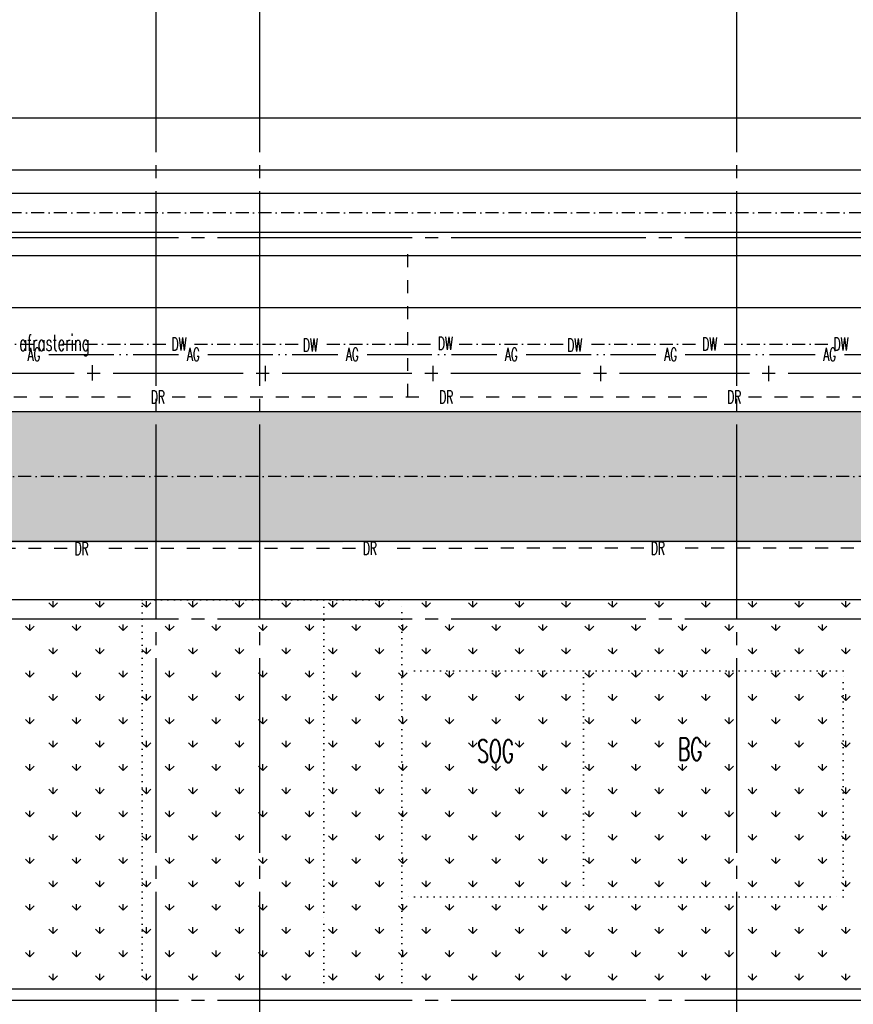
# Model space of a CAD drawing. Extents: x 0 to 295580, y 0 to 170026.
# Tile 26 of 30: x 202263 to 234370, y 98749 to 136690. Entities that reach past the tile are written whole.
import ezdxf
from ezdxf.enums import TextEntityAlignment as Align

# ---------------------------------------------------------------- set-up
doc = ezdxf.new("R2010")
doc.units = 0
doc.header["$LTSCALE"] = 250
for name, pattern in [('CENTRE_S', [3.5, 2, -0.75, 0, -0.75]), ('DCENTRE_L', [13, 10, -1, 0, -1, 0, -1]), ('DOT_M', [1, 0, -1]), ('STR4', [26, 20, -2, 2, -2]), ('STRAMIEN_X', [36, 30, -2, 2, -2]), ('STRIPE_M', [4, 2, -2])]:
    doc.linetypes.add(name, pattern=pattern)
doc.layers.get('0').update_dxf_attribs({"linetype": 'CONTINUOUS'})
for name, color, linetype in [('B0', 51, 'CONTINUOUS'), ('B1', 52, 'CONTINUOUS'), ('B2', 30, 'CONTINUOUS'), ('B3', 110, 'CONTINUOUS'), ('B3-AFRAST', 110, 'STR4'), ('BCL1', 71, 'CENTRE_S'), ('BDL2', 241, 'DOT_M'), ('BPP-33', 33, 'CONTINUOUS'), ('BTXT2', 123, 'CONTINUOUS'), ('BTXT3', 150, 'CONTINUOUS'), ('HULP-AG', 50, 'DCENTRE_L'), ('HULP-DR', 254, 'STRIPE_M'), ('HULP-DW', 130, 'CENTRE_S'), ('MEETLIJNEN', 20, 'STRAMIEN_X')]:
    doc.layers.add(name, color=color, linetype=linetype)
doc.styles.add('SIMPLEX06', font='SIMPLEX.shx', dxfattribs={"width": 0.6, "height": 625})

# ---------------------------------------------------------------- blocks, each defined once
blk = doc.blocks.new('*X33')
at = {"color": 0}
for p, q in [((207444, 114049), (207276, 114218)), ((207444, 114049), (207444, 114287)), ((207444, 114049), (207612, 114218)), ((209240, 114049), (209072, 114218)), ((209240, 114049), (209240, 114287)), ((209240, 114049), (209408, 114218)), ((211036, 114049), (210868, 114218)), ((211036, 114049), (211036, 114287)), ((211036, 114049), (211204, 114218)), ((212832, 114049), (212664, 114218)), ((212832, 114049), (212832, 114287)), ((212832, 114049), (213000, 114218)), ((214628, 114049), (214460, 114218)), ((214628, 114049), (214628, 114287)), ((214628, 114049), (214797, 114218)), ((216424, 114049), (216256, 114218)), ((216424, 114049), (216424, 114287)), ((216424, 114049), (216593, 114218)), ((218220, 114049), (218052, 114218)), ((218220, 114049), (218220, 114287)), ((218220, 114049), (218389, 114218)), ((220016, 114049), (219848, 114218)), ((220016, 114049), (220016, 114287)), ((220016, 114049), (220185, 114218)), ((221812, 114049), (221644, 114218)), ((221812, 114049), (221812, 114287)), ((221812, 114049), (221981, 114218)), ((223608, 114049), (223440, 114218)), ((223608, 114049), (223608, 114287)), ((223608, 114049), (223777, 114218)), ((225404, 114049), (225236, 114218)), ((225404, 114049), (225404, 114287)), ((225404, 114049), (225573, 114218)), ((227200, 114049), (227032, 114218)), ((227200, 114049), (227200, 114287)), ((227200, 114049), (227369, 114218)), ((228997, 114049), (228828, 114218)), ((228996, 114049), (228996, 114287)), ((228997, 114049), (229165, 114218)), ((230793, 114049), (230624, 114218)), ((230792, 114049), (230792, 114287)), ((230793, 114049), (230961, 114218)), ((232589, 114049), (232420, 114218)), ((232588, 114049), (232588, 114287)), ((232589, 114049), (232757, 114218)), ((234385, 114049), (234216, 114218)), ((234385, 114049), (234385, 114287)), ((234385, 114049), (234553, 114218)), ((236181, 114049), (236012, 114218)), ((236181, 114049), (236181, 114287)), ((236181, 114049), (236349, 114218)), ((237977, 114049), (237808, 114218)), ((237977, 114049), (237977, 114287)), ((237977, 114049), (238145, 114218)), ((206546, 113151), (206378, 113320)), ((206546, 113151), (206546, 113389)), ((206546, 113151), (206714, 113320)), ((208342, 113151), (208174, 113320)), ((208342, 113151), (208342, 113389)), ((208342, 113151), (208510, 113320)), ((210138, 113151), (209970, 113320)), ((210138, 113151), (210138, 113389)), ((210138, 113151), (210306, 113320)), ((211934, 113151), (211766, 113320)), ((211934, 113151), (211934, 113389)), ((211934, 113151), (212102, 113320)), ((213730, 113151), (213562, 113320)), ((213730, 113151), (213730, 113389)), ((213730, 113151), (213898, 113320)), ((215526, 113151), (215358, 113320)), ((215526, 113151), (215526, 113389)), ((215526, 113151), (215695, 113320)), ((217322, 113151), (217154, 113320)), ((217322, 113151), (217322, 113389)), ((217322, 113151), (217491, 113320)), ((219118, 113151), (218950, 113320)), ((219118, 113151), (219118, 113389)), ((219118, 113151), (219287, 113320)), ((220914, 113151), (220746, 113320)), ((220914, 113151), (220914, 113389)), ((220914, 113151), (221083, 113320)), ((222710, 113151), (222542, 113320)), ((222710, 113151), (222710, 113389)), ((222710, 113151), (222879, 113320)), ((224506, 113151), (224338, 113320)), ((224506, 113151), (224506, 113389)), ((224506, 113151), (224675, 113320)), ((226302, 113151), (226134, 113320)), ((226302, 113151), (226302, 113389)), ((226302, 113151), (226471, 113320)), ((228099, 113151), (227930, 113320)), ((228098, 113151), (228098, 113389)), ((228099, 113151), (228267, 113320)), ((229895, 113151), (229726, 113320)), ((229894, 113151), (229894, 113389)), ((229895, 113151), (230063, 113320)), ((231691, 113151), (231522, 113320)), ((231690, 113151), (231690, 113389)), ((231691, 113151), (231859, 113320)), ((233487, 113151), (233318, 113320)), ((233486, 113151), (233486, 113389)), ((233487, 113151), (233655, 113320)), ((235283, 113151), (235114, 113320)), ((235283, 113151), (235283, 113389)), ((235283, 113151), (235451, 113320)), ((237079, 113151), (236910, 113320)), ((237079, 113151), (237079, 113389)), ((237079, 113151), (237247, 113320)), ((207444, 112253), (207276, 112422)), ((207444, 112253), (207444, 112491)), ((207444, 112253), (207612, 112422)), ((209240, 112253), (209072, 112422)), ((209240, 112253), (209240, 112491)), ((209240, 112253), (209408, 112422)), ((211036, 112253), (210868, 112422)), ((211036, 112253), (211036, 112491)), ((211036, 112253), (211204, 112422)), ((212832, 112253), (212664, 112422)), ((212832, 112253), (212832, 112491)), ((212832, 112253), (213000, 112422)), ((214628, 112253), (214460, 112422)), ((214628, 112253), (214628, 112491)), ((214628, 112253), (214797, 112422)), ((216424, 112253), (216256, 112422)), ((216424, 112253), (216424, 112491)), ((216424, 112253), (216593, 112422)), ((218220, 112253), (218052, 112422)), ((218220, 112253), (218220, 112491)), ((218220, 112253), (218389, 112422)), ((220016, 112253), (219848, 112422)), ((220016, 112253), (220016, 112491)), ((220016, 112253), (220185, 112422)), ((221812, 112253), (221644, 112422)), ((221812, 112253), (221812, 112491)), ((221812, 112253), (221981, 112422)), ((223608, 112253), (223440, 112422)), ((223608, 112253), (223608, 112491)), ((223608, 112253), (223777, 112422)), ((225404, 112253), (225236, 112422)), ((225404, 112253), (225404, 112491)), ((225404, 112253), (225573, 112422)), ((227200, 112253), (227032, 112422)), ((227200, 112253), (227200, 112491)), ((227200, 112253), (227369, 112422)), ((228997, 112253), (228828, 112422)), ((228996, 112253), (228996, 112491)), ((228997, 112253), (229165, 112422)), ((230793, 112253), (230624, 112422)), ((230792, 112253), (230792, 112491)), ((230793, 112253), (230961, 112422)), ((232589, 112253), (232420, 112422)), ((232588, 112253), (232588, 112491)), ((232589, 112253), (232757, 112422)), ((234385, 112253), (234216, 112422)), ((234385, 112253), (234385, 112491)), ((234385, 112253), (234553, 112422)), ((236181, 112253), (236012, 112422)), ((236181, 112253), (236181, 112491)), ((236181, 112253), (236349, 112422)), ((237977, 112253), (237808, 112422)), ((237977, 112253), (237977, 112491)), ((237977, 112253), (238145, 112422)), ((206546, 111355), (206546, 111593)), ((208342, 111355), (208342, 111593)), ((210138, 111355), (210138, 111593)), ((211934, 111355), (211934, 111593)), ((213730, 111355), (213730, 111593)), ((215526, 111355), (215526, 111593)), ((217322, 111355), (217322, 111593)), ((219118, 111355), (219118, 111593)), ((220914, 111355), (220914, 111593)), ((222710, 111355), (222710, 111593)), ((224506, 111355), (224506, 111593)), ((226302, 111355), (226302, 111593)), ((228098, 111355), (228098, 111593)), ((229894, 111355), (229894, 111593)), ((231690, 111355), (231690, 111593)), ((233486, 111355), (233486, 111593)), ((235283, 111355), (235283, 111593)), ((237079, 111355), (237079, 111593)), ((206546, 111355), (206378, 111524)), ((206546, 111355), (206714, 111524)), ((208342, 111355), (208174, 111524)), ((208342, 111355), (208510, 111524)), ((210138, 111355), (209970, 111524)), ((210138, 111355), (210306, 111524)), ((211934, 111355), (211766, 111524)), ((211934, 111355), (212102, 111524)), ((213730, 111355), (213562, 111524)), ((213730, 111355), (213898, 111524)), ((215526, 111355), (215358, 111524)), ((215526, 111355), (215695, 111524)), ((217322, 111355), (217154, 111524)), ((217322, 111355), (217491, 111524)), ((219118, 111355), (218950, 111524)), ((219118, 111355), (219287, 111524)), ((220914, 111355), (220746, 111524)), ((220914, 111355), (221083, 111524)), ((222710, 111355), (222542, 111524)), ((222710, 111355), (222879, 111524)), ((224506, 111355), (224338, 111524)), ((224506, 111355), (224675, 111524)), ((226302, 111355), (226134, 111524)), ((226302, 111355), (226471, 111524)), ((228099, 111355), (227930, 111524)), ((228099, 111355), (228267, 111524)), ((229895, 111355), (229726, 111524)), ((229895, 111355), (230063, 111524)), ((231691, 111355), (231522, 111524)), ((231691, 111355), (231859, 111524)), ((233487, 111355), (233318, 111524)), ((233487, 111355), (233655, 111524)), ((235283, 111355), (235114, 111524)), ((235283, 111355), (235451, 111524)), ((237079, 111355), (236910, 111524)), ((237079, 111355), (237247, 111524)), ((207444, 110457), (207276, 110626)), ((207444, 110457), (207444, 110695)), ((207444, 110457), (207612, 110626)), ((209240, 110457), (209072, 110626)), ((209240, 110457), (209240, 110695)), ((209240, 110457), (209408, 110626)), ((211036, 110457), (210868, 110626)), ((211036, 110457), (211036, 110695)), ((211036, 110457), (211204, 110626)), ((212832, 110457), (212664, 110626)), ((212832, 110457), (212832, 110695)), ((212832, 110457), (213000, 110626)), ((214628, 110457), (214460, 110626)), ((214628, 110457), (214628, 110695)), ((214628, 110457), (214797, 110626)), ((216424, 110457), (216256, 110626)), ((216424, 110457), (216424, 110695)), ((216424, 110457), (216593, 110626)), ((218220, 110457), (218052, 110626)), ((218220, 110457), (218220, 110695)), ((218220, 110457), (218389, 110626)), ((220016, 110457), (219848, 110626)), ((220016, 110457), (220016, 110695)), ((220016, 110457), (220185, 110626)), ((221812, 110457), (221644, 110626)), ((221812, 110457), (221812, 110695)), ((221812, 110457), (221981, 110626)), ((223608, 110457), (223440, 110626)), ((223608, 110457), (223608, 110695)), ((223608, 110457), (223777, 110626)), ((225404, 110457), (225236, 110626)), ((225404, 110457), (225404, 110695)), ((225404, 110457), (225573, 110626)), ((227200, 110457), (227032, 110626)), ((227200, 110457), (227200, 110695)), ((227200, 110457), (227369, 110626)), ((228997, 110457), (228828, 110626)), ((228996, 110457), (228996, 110695)), ((228997, 110457), (229165, 110626)), ((230793, 110457), (230624, 110626)), ((230792, 110457), (230792, 110695)), ((230793, 110457), (230961, 110626)), ((232589, 110457), (232420, 110626)), ((232588, 110457), (232588, 110695)), ((232589, 110457), (232757, 110626)), ((234385, 110457), (234216, 110626)), ((234385, 110457), (234385, 110695)), ((234385, 110457), (234553, 110626)), ((236181, 110457), (236012, 110626)), ((236181, 110457), (236181, 110695)), ((236181, 110457), (236349, 110626)), ((237977, 110457), (237808, 110626)), ((237977, 110457), (237977, 110695)), ((237977, 110457), (238145, 110626)), ((206546, 109559), (206378, 109728)), ((206546, 109559), (206546, 109797)), ((206546, 109559), (206714, 109728)), ((208342, 109559), (208174, 109728)), ((208342, 109559), (208342, 109797)), ((208342, 109559), (208510, 109728)), ((210138, 109559), (209970, 109728)), ((210138, 109559), (210138, 109797)), ((210138, 109559), (210306, 109728)), ((211934, 109559), (211766, 109728)), ((211934, 109559), (211934, 109797)), ((211934, 109559), (212102, 109728)), ((213730, 109559), (213562, 109728)), ((213730, 109559), (213730, 109797)), ((213730, 109559), (213898, 109728)), ((215526, 109559), (215358, 109728)), ((215526, 109559), (215526, 109797)), ((215526, 109559), (215695, 109728)), ((217322, 109559), (217154, 109728)), ((217322, 109559), (217322, 109797)), ((217322, 109559), (217491, 109728)), ((219118, 109559), (218950, 109728)), ((219118, 109559), (219118, 109797)), ((219118, 109559), (219287, 109728)), ((220914, 109559), (220746, 109728)), ((220914, 109559), (220914, 109797)), ((220914, 109559), (221083, 109728)), ((222710, 109559), (222542, 109728)), ((222710, 109559), (222710, 109797)), ((222710, 109559), (222879, 109728)), ((224506, 109559), (224338, 109728)), ((224506, 109559), (224506, 109797)), ((224506, 109559), (224675, 109728)), ((226302, 109559), (226134, 109728)), ((226302, 109559), (226302, 109797)), ((226302, 109559), (226471, 109728)), ((228099, 109559), (227930, 109728)), ((228098, 109559), (228098, 109797)), ((228099, 109559), (228267, 109728)), ((229895, 109559), (229726, 109728)), ((229894, 109559), (229894, 109797)), ((229895, 109559), (230063, 109728)), ((231691, 109559), (231522, 109728)), ((231690, 109559), (231690, 109797)), ((231691, 109559), (231859, 109728)), ((233487, 109559), (233318, 109728)), ((233486, 109559), (233486, 109797)), ((233487, 109559), (233655, 109728)), ((235283, 109559), (235114, 109728)), ((235283, 109559), (235283, 109797)), ((235283, 109559), (235451, 109728)), ((237079, 109559), (236910, 109728)), ((237079, 109559), (237079, 109797)), ((237079, 109559), (237247, 109728)), ((207444, 108661), (207444, 108899)), ((209240, 108661), (209240, 108899)), ((211036, 108661), (211036, 108899)), ((212832, 108661), (212832, 108899)), ((214628, 108661), (214628, 108899)), ((216424, 108661), (216424, 108899)), ((218220, 108661), (218220, 108899)), ((220016, 108661), (220016, 108899)), ((221812, 108661), (221812, 108899)), ((223608, 108661), (223608, 108899)), ((225404, 108661), (225404, 108899)), ((227200, 108661), (227200, 108899)), ((228996, 108661), (228996, 108899)), ((230792, 108661), (230792, 108899)), ((232588, 108661), (232588, 108899)), ((234385, 108661), (234385, 108899)), ((236181, 108661), (236181, 108899)), ((237977, 108661), (237977, 108899)), ((207444, 108661), (207276, 108829)), ((207444, 108661), (207612, 108829)), ((209240, 108661), (209072, 108829)), ((209240, 108661), (209408, 108829)), ((211036, 108661), (210868, 108829)), ((211036, 108661), (211204, 108829)), ((212832, 108661), (212664, 108829)), ((212832, 108661), (213000, 108829)), ((214628, 108661), (214460, 108829)), ((214628, 108661), (214797, 108829)), ((216424, 108661), (216256, 108829)), ((216424, 108661), (216593, 108829)), ((218220, 108661), (218052, 108829)), ((218220, 108661), (218389, 108829)), ((220016, 108661), (219848, 108829)), ((220016, 108661), (220185, 108829)), ((221812, 108661), (221644, 108829)), ((221812, 108661), (221981, 108829)), ((223608, 108661), (223440, 108829)), ((223608, 108661), (223777, 108829)), ((225404, 108661), (225236, 108829)), ((225404, 108661), (225573, 108829)), ((227200, 108661), (227032, 108829)), ((227200, 108661), (227369, 108829)), ((228997, 108661), (228828, 108829)), ((228997, 108661), (229165, 108829)), ((230793, 108661), (230624, 108829)), ((230793, 108661), (230961, 108829)), ((232589, 108661), (232420, 108829)), ((232589, 108661), (232757, 108829)), ((234385, 108661), (234216, 108829)), ((234385, 108661), (234553, 108829)), ((236181, 108661), (236012, 108829)), ((236181, 108661), (236349, 108829)), ((237977, 108661), (237808, 108829)), ((237977, 108661), (238145, 108829)), ((206546, 107763), (206378, 107931)), ((206546, 107763), (206546, 108001)), ((206546, 107763), (206714, 107931)), ((208342, 107763), (208174, 107931)), ((208342, 107763), (208342, 108001)), ((208342, 107763), (208510, 107931)), ((210138, 107763), (209970, 107931)), ((210138, 107763), (210138, 108001)), ((210138, 107763), (210306, 107931)), ((211934, 107763), (211766, 107931)), ((211934, 107763), (211934, 108001)), ((211934, 107763), (212102, 107931)), ((213730, 107763), (213562, 107931)), ((213730, 107763), (213730, 108001)), ((213730, 107763), (213898, 107931)), ((215526, 107763), (215358, 107931)), ((215526, 107763), (215526, 108001)), ((215526, 107763), (215695, 107931)), ((217322, 107763), (217154, 107931)), ((217322, 107763), (217322, 108001)), ((217322, 107763), (217491, 107931)), ((219118, 107763), (218950, 107931)), ((219118, 107763), (219118, 108001)), ((219118, 107763), (219287, 107931)), ((220914, 107763), (220746, 107931)), ((220914, 107763), (220914, 108001)), ((220914, 107763), (221083, 107931)), ((222710, 107763), (222542, 107931)), ((222710, 107763), (222710, 108001)), ((222710, 107763), (222879, 107931)), ((224506, 107763), (224338, 107931)), ((224506, 107763), (224506, 108001)), ((224506, 107763), (224675, 107931)), ((226302, 107763), (226134, 107931)), ((226302, 107763), (226302, 108001)), ((226302, 107763), (226471, 107931)), ((228099, 107763), (227930, 107931)), ((228098, 107763), (228098, 108001)), ((228099, 107763), (228267, 107931)), ((229895, 107763), (229726, 107931)), ((229894, 107763), (229894, 108001)), ((229895, 107763), (230063, 107931)), ((231691, 107763), (231522, 107931)), ((231690, 107763), (231690, 108001)), ((231691, 107763), (231859, 107931)), ((233487, 107763), (233318, 107931)), ((233486, 107763), (233486, 108001)), ((233487, 107763), (233655, 107931)), ((235283, 107763), (235114, 107931)), ((235283, 107763), (235283, 108001)), ((235283, 107763), (235451, 107931)), ((237079, 107763), (236910, 107931)), ((237079, 107763), (237079, 108001)), ((237079, 107763), (237247, 107931)), ((207444, 106865), (207276, 107033)), ((207444, 106865), (207444, 107103)), ((207444, 106865), (207612, 107033)), ((209240, 106865), (209072, 107033)), ((209240, 106865), (209240, 107103)), ((209240, 106865), (209408, 107033)), ((211036, 106865), (210868, 107033)), ((211036, 106865), (211036, 107103)), ((211036, 106865), (211204, 107033)), ((212832, 106865), (212664, 107033)), ((212832, 106865), (212832, 107103)), ((212832, 106865), (213000, 107033)), ((214628, 106865), (214460, 107033)), ((214628, 106865), (214628, 107103)), ((214628, 106865), (214797, 107033)), ((216424, 106865), (216256, 107033)), ((216424, 106865), (216424, 107103)), ((216424, 106865), (216593, 107033)), ((218220, 106865), (218052, 107033)), ((218220, 106865), (218220, 107103)), ((218220, 106865), (218389, 107033)), ((220016, 106865), (219848, 107033)), ((220016, 106865), (220016, 107103)), ((220016, 106865), (220185, 107033)), ((221812, 106865), (221644, 107033)), ((221812, 106865), (221812, 107103)), ((221812, 106865), (221981, 107033)), ((223608, 106865), (223440, 107033)), ((223608, 106865), (223608, 107103)), ((223608, 106865), (223777, 107033)), ((225404, 106865), (225236, 107033)), ((225404, 106865), (225404, 107103)), ((225404, 106865), (225573, 107033)), ((227200, 106865), (227032, 107033)), ((227200, 106865), (227200, 107103)), ((227200, 106865), (227369, 107033)), ((228997, 106865), (228828, 107033)), ((228996, 106865), (228996, 107103)), ((228997, 106865), (229165, 107033)), ((230793, 106865), (230624, 107033)), ((230792, 106865), (230792, 107103)), ((230793, 106865), (230961, 107033)), ((232589, 106865), (232420, 107033)), ((232588, 106865), (232588, 107103)), ((232589, 106865), (232757, 107033)), ((234385, 106865), (234216, 107033)), ((234385, 106865), (234385, 107103)), ((234385, 106865), (234553, 107033)), ((236181, 106865), (236012, 107033)), ((236181, 106865), (236181, 107103)), ((236181, 106865), (236349, 107033)), ((237977, 106865), (237808, 107033)), ((237977, 106865), (237977, 107103)), ((237977, 106865), (238145, 107033)), ((206546, 105967), (206378, 106135)), ((206546, 105967), (206546, 106205)), ((206546, 105967), (206714, 106135)), ((208342, 105967), (208174, 106135)), ((208342, 105967), (208342, 106205)), ((208342, 105967), (208510, 106135)), ((210138, 105967), (209970, 106135)), ((210138, 105967), (210138, 106205)), ((210138, 105967), (210306, 106135)), ((211934, 105967), (211766, 106135)), ((211934, 105967), (211934, 106205)), ((211934, 105967), (212102, 106135)), ((213730, 105967), (213562, 106135)), ((213730, 105967), (213730, 106205)), ((213730, 105967), (213898, 106135)), ((215526, 105967), (215358, 106135)), ((215526, 105967), (215526, 106205)), ((215526, 105967), (215695, 106135)), ((217322, 105967), (217154, 106135)), ((217322, 105967), (217322, 106205)), ((217322, 105967), (217491, 106135)), ((219118, 105967), (218950, 106135)), ((219118, 105967), (219118, 106205)), ((219118, 105967), (219287, 106135)), ((220914, 105967), (220746, 106135)), ((220914, 105967), (220914, 106205)), ((220914, 105967), (221083, 106135)), ((222710, 105967), (222542, 106135)), ((222710, 105967), (222710, 106205)), ((222710, 105967), (222879, 106135)), ((224506, 105967), (224338, 106135)), ((224506, 105967), (224506, 106205)), ((224506, 105967), (224675, 106135)), ((226302, 105967), (226134, 106135)), ((226302, 105967), (226302, 106205)), ((226302, 105967), (226471, 106135)), ((228099, 105967), (227930, 106135)), ((228098, 105967), (228098, 106205)), ((228099, 105967), (228267, 106135)), ((229895, 105967), (229726, 106135)), ((229894, 105967), (229894, 106205)), ((229895, 105967), (230063, 106135)), ((231691, 105967), (231522, 106135)), ((231690, 105967), (231690, 106205)), ((231691, 105967), (231859, 106135)), ((233487, 105967), (233318, 106135)), ((233486, 105967), (233486, 106205)), ((233487, 105967), (233655, 106135)), ((235283, 105967), (235114, 106135)), ((235283, 105967), (235283, 106205)), ((235283, 105967), (235451, 106135)), ((237079, 105967), (236910, 106135)), ((237079, 105967), (237079, 106205)), ((237079, 105967), (237247, 106135)), ((207444, 105069), (207276, 105237)), ((207444, 105069), (207444, 105307)), ((207444, 105069), (207612, 105237)), ((209240, 105069), (209072, 105237)), ((209240, 105069), (209240, 105307)), ((209240, 105069), (209408, 105237)), ((211036, 105069), (210868, 105237)), ((211036, 105069), (211036, 105307)), ((211036, 105069), (211204, 105237)), ((212832, 105069), (212664, 105237)), ((212832, 105069), (212832, 105307)), ((212832, 105069), (213000, 105237)), ((214628, 105069), (214460, 105237)), ((214628, 105069), (214628, 105307)), ((214628, 105069), (214797, 105237)), ((216424, 105069), (216256, 105237)), ((216424, 105069), (216424, 105307)), ((216424, 105069), (216593, 105237)), ((218220, 105069), (218052, 105237)), ((218220, 105069), (218220, 105307)), ((218220, 105069), (218389, 105237)), ((220016, 105069), (219848, 105237)), ((220016, 105069), (220016, 105307)), ((220016, 105069), (220185, 105237)), ((221812, 105069), (221644, 105237)), ((221812, 105069), (221812, 105307)), ((221812, 105069), (221981, 105237)), ((223608, 105069), (223440, 105237)), ((223608, 105069), (223608, 105307)), ((223608, 105069), (223777, 105237)), ((225404, 105069), (225236, 105237)), ((225404, 105069), (225404, 105307)), ((225404, 105069), (225573, 105237)), ((227200, 105069), (227032, 105237)), ((227200, 105069), (227200, 105307)), ((227200, 105069), (227369, 105237)), ((228997, 105069), (228828, 105237)), ((228996, 105069), (228996, 105307)), ((228997, 105069), (229165, 105237)), ((230793, 105069), (230624, 105237)), ((230792, 105069), (230792, 105307)), ((230793, 105069), (230961, 105237)), ((232589, 105069), (232420, 105237)), ((232588, 105069), (232588, 105307)), ((232589, 105069), (232757, 105237)), ((234385, 105069), (234216, 105237)), ((234385, 105069), (234385, 105307)), ((234385, 105069), (234553, 105237)), ((236181, 105069), (236012, 105237)), ((236181, 105069), (236181, 105307)), ((236181, 105069), (236349, 105237)), ((237977, 105069), (237808, 105237)), ((237977, 105069), (237977, 105307)), ((237977, 105069), (238145, 105237)), ((206546, 104171), (206378, 104339)), ((206546, 104171), (206546, 104409)), ((206546, 104171), (206714, 104339)), ((208342, 104171), (208174, 104339)), ((208342, 104171), (208342, 104409)), ((208342, 104171), (208510, 104339)), ((210138, 104171), (209970, 104339)), ((210138, 104171), (210138, 104409)), ((210138, 104171), (210306, 104339)), ((211934, 104171), (211766, 104339)), ((211934, 104171), (211934, 104409)), ((211934, 104171), (212102, 104339)), ((213730, 104171), (213562, 104339)), ((213730, 104171), (213730, 104409)), ((213730, 104171), (213898, 104339)), ((215526, 104171), (215358, 104339)), ((215526, 104171), (215526, 104409)), ((215526, 104171), (215695, 104339)), ((217322, 104171), (217154, 104339)), ((217322, 104171), (217322, 104409)), ((217322, 104171), (217491, 104339)), ((219118, 104171), (218950, 104339)), ((219118, 104171), (219118, 104409)), ((219118, 104171), (219287, 104339)), ((220914, 104171), (220746, 104339)), ((220914, 104171), (220914, 104409)), ((220914, 104171), (221083, 104339)), ((222710, 104171), (222542, 104339)), ((222710, 104171), (222710, 104409)), ((222710, 104171), (222879, 104339)), ((224506, 104171), (224338, 104339)), ((224506, 104171), (224506, 104409)), ((224506, 104171), (224675, 104339)), ((226302, 104171), (226134, 104339)), ((226302, 104171), (226302, 104409)), ((226302, 104171), (226471, 104339)), ((228099, 104171), (227930, 104339)), ((228098, 104171), (228098, 104409)), ((228099, 104171), (228267, 104339)), ((229895, 104171), (229726, 104339)), ((229894, 104171), (229894, 104409)), ((229895, 104171), (230063, 104339)), ((231691, 104171), (231522, 104339)), ((231690, 104171), (231690, 104409)), ((231691, 104171), (231859, 104339)), ((233487, 104171), (233318, 104339)), ((233486, 104171), (233486, 104409)), ((233487, 104171), (233655, 104339)), ((235283, 104171), (235114, 104339)), ((235283, 104171), (235283, 104409)), ((235283, 104171), (235451, 104339)), ((237079, 104171), (236910, 104339)), ((237079, 104171), (237079, 104409)), ((237079, 104171), (237247, 104339)), ((207444, 103273), (207276, 103441)), ((207444, 103273), (207444, 103511)), ((207444, 103273), (207612, 103441)), ((209240, 103273), (209072, 103441)), ((209240, 103273), (209240, 103511)), ((209240, 103273), (209408, 103441)), ((211036, 103273), (210868, 103441)), ((211036, 103273), (211036, 103511)), ((211036, 103273), (211204, 103441)), ((212832, 103273), (212664, 103441)), ((212832, 103273), (212832, 103511)), ((212832, 103273), (213000, 103441)), ((214628, 103273), (214460, 103441)), ((214628, 103273), (214628, 103511)), ((214628, 103273), (214797, 103441)), ((216424, 103273), (216256, 103441)), ((216424, 103273), (216424, 103511)), ((216424, 103273), (216593, 103441)), ((218220, 103273), (218052, 103441)), ((218220, 103273), (218220, 103511)), ((218220, 103273), (218389, 103441)), ((220016, 103273), (219848, 103441)), ((220016, 103273), (220016, 103511)), ((220016, 103273), (220185, 103441)), ((221812, 103273), (221644, 103441)), ((221812, 103273), (221812, 103511)), ((221812, 103273), (221981, 103441)), ((223608, 103273), (223440, 103441)), ((223608, 103273), (223608, 103511)), ((223608, 103273), (223777, 103441)), ((225404, 103273), (225236, 103441)), ((225404, 103273), (225404, 103511)), ((225404, 103273), (225573, 103441)), ((227200, 103273), (227032, 103441)), ((227200, 103273), (227200, 103511)), ((227200, 103273), (227369, 103441)), ((228997, 103273), (228828, 103441)), ((228996, 103273), (228996, 103511)), ((228997, 103273), (229165, 103441)), ((230793, 103273), (230624, 103441)), ((230792, 103273), (230792, 103511)), ((230793, 103273), (230961, 103441)), ((232589, 103273), (232420, 103441)), ((232588, 103273), (232588, 103511)), ((232589, 103273), (232757, 103441)), ((234385, 103273), (234216, 103441)), ((234385, 103273), (234385, 103511)), ((234385, 103273), (234553, 103441)), ((236181, 103273), (236012, 103441)), ((236181, 103273), (236181, 103511)), ((236181, 103273), (236349, 103441)), ((237977, 103273), (237808, 103441)), ((237977, 103273), (237977, 103511)), ((237977, 103273), (238145, 103441)), ((206546, 102375), (206378, 102543)), ((206546, 102375), (206546, 102613)), ((206546, 102375), (206714, 102543)), ((208342, 102375), (208174, 102543)), ((208342, 102375), (208342, 102613)), ((208342, 102375), (208510, 102543)), ((210138, 102375), (209970, 102543)), ((210138, 102375), (210138, 102613)), ((210138, 102375), (210306, 102543)), ((211934, 102375), (211766, 102543)), ((211934, 102375), (211934, 102613)), ((211934, 102375), (212102, 102543)), ((213730, 102375), (213562, 102543)), ((213730, 102375), (213730, 102613)), ((213730, 102375), (213898, 102543)), ((215526, 102375), (215358, 102543)), ((215526, 102375), (215526, 102613)), ((215526, 102375), (215695, 102543)), ((217322, 102375), (217154, 102543)), ((217322, 102375), (217322, 102613)), ((217322, 102375), (217491, 102543)), ((219118, 102375), (218950, 102543)), ((219118, 102375), (219118, 102613)), ((219118, 102375), (219287, 102543)), ((220914, 102375), (220746, 102543)), ((220914, 102375), (220914, 102613)), ((220914, 102375), (221083, 102543)), ((222710, 102375), (222542, 102543)), ((222710, 102375), (222710, 102613)), ((222710, 102375), (222879, 102543)), ((224506, 102375), (224338, 102543)), ((224506, 102375), (224506, 102613)), ((224506, 102375), (224675, 102543)), ((226302, 102375), (226134, 102543)), ((226302, 102375), (226302, 102613)), ((226302, 102375), (226471, 102543)), ((228099, 102375), (227930, 102543)), ((228098, 102375), (228098, 102613)), ((228099, 102375), (228267, 102543)), ((229895, 102375), (229726, 102543)), ((229894, 102375), (229894, 102613)), ((229895, 102375), (230063, 102543)), ((231691, 102375), (231522, 102543)), ((231690, 102375), (231690, 102613)), ((231691, 102375), (231859, 102543)), ((233487, 102375), (233318, 102543)), ((233486, 102375), (233486, 102613)), ((233487, 102375), (233655, 102543)), ((235283, 102375), (235114, 102543)), ((235283, 102375), (235283, 102613)), ((235283, 102375), (235451, 102543)), ((237079, 102375), (236910, 102543)), ((237079, 102375), (237079, 102613)), ((237079, 102375), (237247, 102543)), ((207444, 101477), (207444, 101715)), ((209240, 101477), (209240, 101715)), ((211036, 101477), (211036, 101715)), ((212832, 101477), (212832, 101715)), ((214628, 101477), (214628, 101715)), ((216424, 101477), (216424, 101715)), ((218220, 101477), (218220, 101715)), ((220016, 101477), (220016, 101715)), ((221812, 101477), (221812, 101715)), ((223608, 101477), (223608, 101715)), ((225404, 101477), (225404, 101715)), ((227200, 101477), (227200, 101715)), ((228996, 101477), (228996, 101715)), ((230792, 101477), (230792, 101715)), ((232588, 101477), (232588, 101715)), ((234385, 101477), (234385, 101715)), ((236181, 101477), (236181, 101715)), ((237977, 101477), (237977, 101715)), ((207444, 101477), (207276, 101645)), ((207444, 101477), (207612, 101645)), ((209240, 101477), (209072, 101645)), ((209240, 101477), (209408, 101645)), ((211036, 101477), (210868, 101645)), ((211036, 101477), (211204, 101645)), ((212832, 101477), (212664, 101645)), ((212832, 101477), (213000, 101645)), ((214628, 101477), (214460, 101645)), ((214628, 101477), (214797, 101645)), ((216424, 101477), (216256, 101645)), ((216424, 101477), (216593, 101645)), ((218220, 101477), (218052, 101645)), ((218220, 101477), (218389, 101645)), ((220016, 101477), (219848, 101645)), ((220016, 101477), (220185, 101645)), ((221812, 101477), (221644, 101645)), ((221812, 101477), (221981, 101645)), ((223608, 101477), (223440, 101645)), ((223608, 101477), (223777, 101645)), ((225404, 101477), (225236, 101645)), ((225404, 101477), (225573, 101645)), ((227200, 101477), (227032, 101645)), ((227200, 101477), (227369, 101645)), ((228997, 101477), (228828, 101645)), ((228997, 101477), (229165, 101645)), ((230793, 101477), (230624, 101645)), ((230793, 101477), (230961, 101645)), ((232589, 101477), (232420, 101645)), ((232589, 101477), (232757, 101645)), ((234385, 101477), (234216, 101645)), ((234385, 101477), (234553, 101645)), ((236181, 101477), (236012, 101645)), ((236181, 101477), (236349, 101645)), ((237977, 101477), (237808, 101645)), ((237977, 101477), (238145, 101645)), ((206546, 100579), (206378, 100747)), ((206546, 100579), (206546, 100817)), ((206546, 100579), (206714, 100747)), ((208342, 100579), (208174, 100747)), ((208342, 100579), (208342, 100817)), ((208342, 100579), (208510, 100747)), ((210138, 100579), (209970, 100747)), ((210138, 100579), (210138, 100817)), ((210138, 100579), (210306, 100747)), ((211934, 100579), (211766, 100747)), ((211934, 100579), (211934, 100817)), ((211934, 100579), (212102, 100747)), ((213730, 100579), (213562, 100747)), ((213730, 100579), (213730, 100817)), ((213730, 100579), (213898, 100747)), ((215526, 100579), (215358, 100747)), ((215526, 100579), (215526, 100817)), ((215526, 100579), (215695, 100747)), ((217322, 100579), (217154, 100747)), ((217322, 100579), (217322, 100817)), ((217322, 100579), (217491, 100747)), ((219118, 100579), (218950, 100747)), ((219118, 100579), (219118, 100817)), ((219118, 100579), (219287, 100747)), ((220914, 100579), (220746, 100747)), ((220914, 100579), (220914, 100817)), ((220914, 100579), (221083, 100747)), ((222710, 100579), (222542, 100747)), ((222710, 100579), (222710, 100817)), ((222710, 100579), (222879, 100747)), ((224506, 100579), (224338, 100747)), ((224506, 100579), (224506, 100817)), ((224506, 100579), (224675, 100747)), ((226302, 100579), (226134, 100747)), ((226302, 100579), (226302, 100817)), ((226302, 100579), (226471, 100747)), ((228099, 100579), (227930, 100747)), ((228098, 100579), (228098, 100817)), ((228099, 100579), (228267, 100747)), ((229895, 100579), (229726, 100747)), ((229894, 100579), (229894, 100817)), ((229895, 100579), (230063, 100747)), ((231691, 100579), (231522, 100747)), ((231690, 100579), (231690, 100817)), ((231691, 100579), (231859, 100747)), ((233487, 100579), (233318, 100747)), ((233486, 100579), (233486, 100817)), ((233487, 100579), (233655, 100747)), ((235283, 100579), (235114, 100747)), ((235283, 100579), (235283, 100817)), ((235283, 100579), (235451, 100747)), ((237079, 100579), (236910, 100747)), ((237079, 100579), (237079, 100817)), ((237079, 100579), (237247, 100747)), ((207444, 99681), (207276, 99849)), ((207444, 99681), (207444, 99919)), ((207444, 99681), (207612, 99849)), ((209240, 99681), (209072, 99849)), ((209240, 99681), (209240, 99919)), ((209240, 99681), (209408, 99849)), ((211036, 99681), (210868, 99849)), ((211036, 99681), (211036, 99919)), ((211036, 99681), (211204, 99849)), ((212832, 99681), (212664, 99849)), ((212832, 99681), (212832, 99919)), ((212832, 99681), (213000, 99849)), ((214628, 99681), (214460, 99849)), ((214628, 99681), (214628, 99919)), ((214628, 99681), (214797, 99849)), ((216424, 99681), (216256, 99849)), ((216424, 99681), (216424, 99919)), ((216424, 99681), (216593, 99849)), ((218220, 99681), (218052, 99849)), ((218220, 99681), (218220, 99919)), ((218220, 99681), (218389, 99849)), ((220016, 99681), (219848, 99849)), ((220016, 99681), (220016, 99919)), ((220016, 99681), (220185, 99849)), ((221812, 99681), (221644, 99849)), ((221812, 99681), (221812, 99919)), ((221812, 99681), (221981, 99849)), ((223608, 99681), (223440, 99849)), ((223608, 99681), (223608, 99919)), ((223608, 99681), (223777, 99849)), ((225404, 99681), (225236, 99849)), ((225404, 99681), (225404, 99919)), ((225404, 99681), (225573, 99849)), ((227200, 99681), (227032, 99849)), ((227200, 99681), (227200, 99919)), ((227200, 99681), (227369, 99849)), ((228997, 99681), (228828, 99849)), ((228996, 99681), (228996, 99919)), ((228997, 99681), (229165, 99849)), ((230793, 99681), (230624, 99849)), ((230792, 99681), (230792, 99919)), ((230793, 99681), (230961, 99849)), ((232589, 99681), (232420, 99849)), ((232588, 99681), (232588, 99919)), ((232589, 99681), (232757, 99849)), ((234385, 99681), (234216, 99849)), ((234385, 99681), (234385, 99919)), ((234385, 99681), (234553, 99849)), ((236181, 99681), (236012, 99849)), ((236181, 99681), (236181, 99919)), ((236181, 99681), (236349, 99849)), ((237977, 99681), (237808, 99849)), ((237977, 99681), (237977, 99919)), ((237977, 99681), (238145, 99849))]:
    blk.add_line(p, q, dxfattribs=at)

msp = doc.modelspace()

# ---------------------------------------------------------------- linework, layer by layer
at = {"layer": 'B1'}
for p, q in [((45176.02688, 130902.83576), (280066.02688, 130902.83576)), ((45176.02688, 127602.83576), (283866.02688, 127602.83576))]:
    msp.add_line(p, q, dxfattribs=at)
at = {"layer": 'B2'}
for p, q in [((43176.02688, 132902.83576), (278466.02688, 132902.83576)), ((46062.05376, 130002.83576), (281466.02688, 130002.83576)), ((46062.05376, 128502.83576), (282466.02688, 128502.83576)), ((94217.6741, 125602.83576), (285466.02688, 125602.83576))]:
    msp.add_line(p, q, dxfattribs=at)
msp.add_lwpolyline([(177037.01413, 99339.01789), (252037.01413, 99339.01789), (252037.01413, 114339.01789), (177037.01413, 114339.01789)], close=True, dxfattribs=at)
at = {"layer": 'B3'}
for p, q in [((277216.02688, 121582.38874), (93951.02688, 121582.38874)), ((277216.12024, 116577.07713), (174476.12024, 116577.07713))]:
    msp.add_line(p, q, dxfattribs=at)
at = {"layer": 'B3-AFRAST'}
for p, q in [((205058.30522, 123383.15377), (205058.30522, 122784.49263)), ((211716.79274, 123355.9419), (211716.79274, 122757.28076)), ((218173.79274, 123355.9419), (218173.79274, 122757.28076)), ((224630.79274, 123355.9419), (224630.79274, 122757.28076)), ((231108.13206, 123355.9419), (231108.13206, 122757.28076)), ((256366.02688, 123052.83576), (43426.02688, 123052.83576))]:
    msp.add_line(p, q, dxfattribs=at)
at = {"layer": 'BCL1'}
for p, q in [((281966.02688, 129252.83576), (48133.75511, 129252.83576)), ((290216.02688, 119082.38874), (96451.02688, 119082.38874))]:
    msp.add_line(p, q, dxfattribs=at)
at = {"layer": 'BDL2'}
for p, q in [((206976.02688, 114338.81256), (206976.02688, 99339.01789)), ((213976.02688, 114338.81256), (206976.02688, 114338.81256)), ((213976.02688, 102295.81256), (213976.02688, 114338.81256)), ((213976.02688, 114338.81256), (216976.02688, 114338.81256)), ((216976.02688, 99339.01789), (216976.02688, 114338.81256)), ((233976.02688, 111595.81256), (216976.02688, 111595.81256)), ((223976.02688, 111595.81256), (223976.02688, 102895.81256)), ((233976.02688, 102895.81256), (233976.02688, 111595.81256)), ((224476.02688, 102895.81256), (216976.02688, 102895.81256)), ((224476.02688, 102895.81256), (233976.02688, 102895.81256)), ((213976.02688, 99339.01789), (213976.02688, 102295.81256)), ((206976.02688, 99339.01789), (213976.02688, 99339.01789)), ((213976.02688, 99339.01789), (216976.02688, 99339.01789))]:
    msp.add_line(p, q, dxfattribs=at)
at = {"layer": 'BPP-33'}
msp.add_solid([(287216.02688, 116582.38874), (287216.02688, 121582.38874), (98951.02688, 116482.38874), (98951.02688, 121582.38874)], dxfattribs=at)
at = {"layer": 'BTXT2'}
msp.add_lwpolyline([(230155, 102895.81256, 0, 250, 0), (230155, 102145.81256, 0, 0, 0), (230155, 96380, 0, 0, 0)], format="xyseb", dxfattribs=at)
at = {"layer": 'HULP-AG'}
for p, q in [((203383.16974, 123789.32353), (208383.16974, 123789.32353)), ((209511.74116, 123789.32353), (214511.74116, 123789.32353)), ((215640.31259, 123789.32353), (220640.31259, 123789.32353)), ((221768.88402, 123789.32353), (226768.88402, 123789.32353)), ((227897.45545, 123789.32353), (232897.45545, 123789.32353)), ((234026.02688, 123789.32353), (239026.02688, 123789.32353))]:
    msp.add_line(p, q, dxfattribs=at)
at = {"layer": 'HULP-DR'}
for p, q in [((217216.02688, 122152.83576), (217216.02688, 128045.45416)), ((197033.52688, 122152.83576), (207033.52688, 122152.83576)), ((208133.52688, 122152.83576), (218133.52688, 122152.83576)), ((219233.52688, 122152.83576), (229233.52688, 122152.83576)), ((230333.52688, 122152.83576), (240333.52688, 122152.83576)), ((204096.025, 116309.14029), (194096.02678, 116303.16443)), ((215196.02301, 116315.77349), (205196.0248, 116309.79763)), ((226296.02103, 116322.40669), (216296.02282, 116316.43083)), ((237396.01905, 116329.03989), (227396.02084, 116323.06403))]:
    msp.add_line(p, q, dxfattribs=at)
at = {"layer": 'HULP-DW'}
for p, q in [((198790.35817, 124189.32353), (202790.35817, 124189.32353)), ((203890.35817, 124189.32353), (207890.35817, 124189.32353)), ((208990.35817, 124189.32353), (212990.35817, 124189.32353)), ((214090.35817, 124189.32353), (218090.35817, 124189.32353)), ((219190.35817, 124189.32353), (223190.35817, 124189.32353)), ((224290.35817, 124189.32353), (228290.35817, 124189.32353)), ((229390.35817, 124189.32353), (233390.35817, 124189.32353))]:
    msp.add_line(p, q, dxfattribs=at)
at = {"layer": 'MEETLIJNEN'}
for p, q in [((207513.07602, 14586.27077), (207513.07602, 170025.80184)), ((211513.07602, 14586.27077), (211513.07602, 170025.80184)), ((229883.07602, 14586.27077), (229883.07602, 170025.80184)), ((11877.32481, 128302.83576), (278973.09449, 128302.83576)), ((11877.32481, 113602.83576), (278973.09449, 113602.83576)), ((11877.32481, 98902.83576), (278973.09449, 98902.83576))]:
    msp.add_line(p, q, dxfattribs=at)

# ---------------------------------------------------------------- block references
at = {"layer": 'B0'}
msp.add_blockref('*X33', (-3895, 0), dxfattribs=at)

# ---------------------------------------------------------------- texts
at = {"layer": 'BTXT2', "style": 'SIMPLEX06', "width": 0.6}
msp.add_text('afrastering', height=625, dxfattribs=at).set_placement((202241.33416, 123927.39117))
at = {"layer": 'BTXT3', "style": 'SIMPLEX06', "width": 0.6}
for s, p in [('SOG', (219885, 108067.9768)), ('BG', (227615, 108142.9768))]:
    msp.add_text(s, height=875, dxfattribs=at).set_placement(p)
at = {"layer": 'HULP-AG', "style": 'SIMPLEX06', "width": 0.6}
for p in [(202818.88402, 123789.32353), (208947.45545, 123789.32353), (215076.02688, 123789.32353), (221204.59831, 123789.32353), (227333.16974, 123789.32353), (233461.74116, 123789.32353)]:
    msp.add_text('AG', height=500, dxfattribs=at).set_placement(p, align=Align.MIDDLE)
at = {"layer": 'HULP-DR', "style": 'SIMPLEX06', "width": 0.6}
for p in [(207583.52688, 122152.83576), (218683.52688, 122152.83576), (229783.52688, 122152.83576)]:
    msp.add_text('DR', height=500, dxfattribs=at).set_placement(p, align=Align.MIDDLE)
for p in [(204646.0249, 116309.46896), (215746.02292, 116316.10216), (226846.02093, 116322.73536)]:
    msp.add_text('DR', height=500, rotation=0.03, dxfattribs=at).set_placement(p, align=Align.MIDDLE)
at = {"layer": 'HULP-DW', "style": 'SIMPLEX06', "width": 0.6}
for p in [(218362.98033, 123968.57326), (208112.10473, 123938.86477), (213173.16505, 123899.25345), (223354.71105, 123899.25345), (228544.52633, 123938.86477), (233605.58665, 123938.86477)]:
    msp.add_text('DW', height=500, dxfattribs=at).set_placement(p)

doc.saveas('drawing.dxf')
